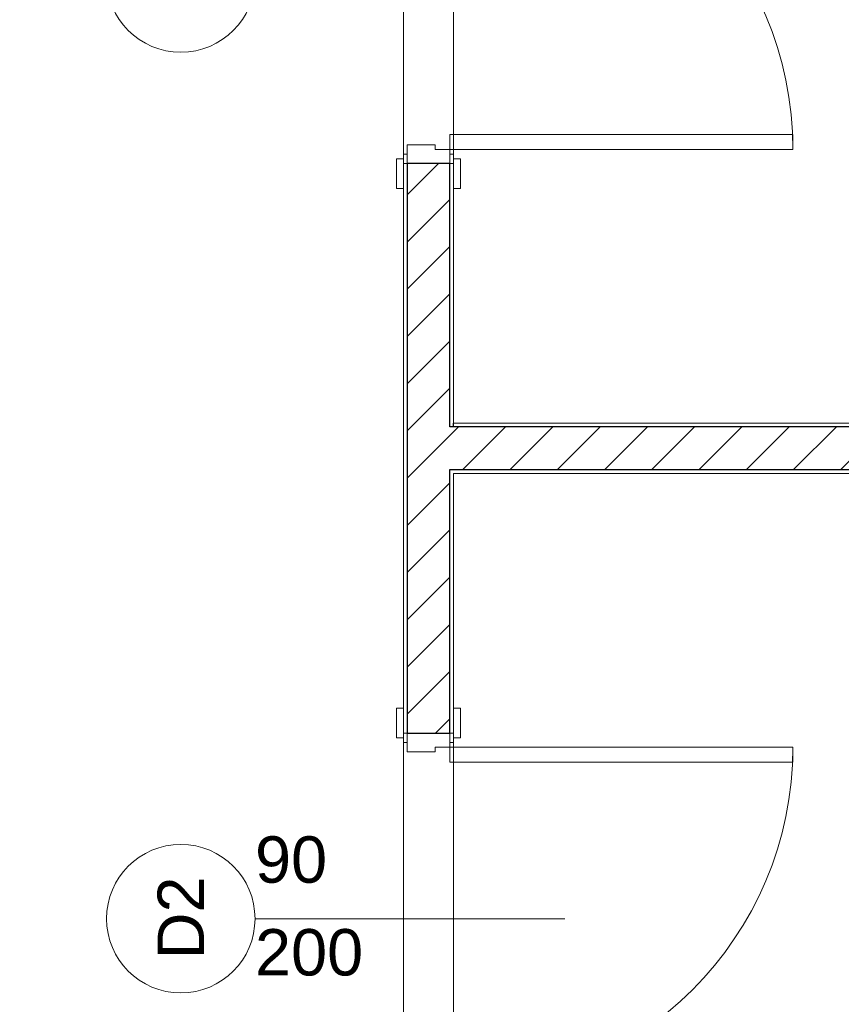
# Model space of a CAD drawing. Header units: millimetres. Extents: x -52968 to 399385, y -141133 to 110561.
# Tile 131 of 146: x 87301 to 89515, y -114428 to -111775. Entities that reach past the tile are written whole.
import ezdxf

# ---------------------------------------------------------------- set-up
doc = ezdxf.new("R2010")
doc.units = ezdxf.units.MM
doc.layers.add('_xref', color=250, linetype='Continuous')
for name, color, linetype, lineweight in [('SIM-Wegliniec-21.07.2025-Parter$0$Nowe_A-Strefy-Parter_Nr_pióra__94', 250, 'Continuous', 0), ('SIM-Wegliniec-21.07.2025-Parter$0$Nowe_A-Ściany-Działowe', 250, 'Continuous', 0), ('SIM-Wegliniec-21.07.2025-Parter$0$Nowe_A-Ściany-Działowe_Nr_pióra__27', 250, 'Continuous', 0), ('SIM-Wegliniec-21.07.2025-Parter$0$Nowe_A-Ściany-Działowe_Nr_pióra__47', 250, 'Continuous', 0), ('SIM-Wegliniec-21.07.2025-Parter$0$Nowe_Drzwi Archicad_Nr_pióra__23', 250, 'Continuous', 0), ('SIM-Wegliniec-21.07.2025-Parter$0$Nowe_Drzwi Archicad_Nr_pióra__27', 250, 'Continuous', 0), ('SIM-Wegliniec-21.07.2025-Parter$0$Nowe_Drzwi Archicad_Nr_pióra__3', 250, 'Continuous', 0), ('SIM-Wegliniec-21.07.2025-Parter$0$Nowe_Drzwi Archicad_Nr_pióra__47', 250, 'Continuous', 0), ('SIM-Wegliniec-21.07.2025-Parter$0$Nowe_Znaczniki drzwi Archicada_Nr_pióra__2', 250, 'Continuous', 0), ('SIM-Wegliniec-21.07.2025-Parter$0$Nowe_Znaczniki drzwi Archicada_Nr_pióra__45', 250, 'Continuous', 0), ('SIM-Wegliniec-21.07.2025-Parter$0$Nowe_Znaczniki drzwi Archicada_Nr_pióra__7', 250, 'Continuous', 0)]:
    doc.layers.add(name, color=color, linetype=linetype, lineweight=lineweight)
doc.styles.add('SIM-Wegliniec-21.07.2025-Parter$0$STYL_AUTOMATYCZNY_1', font='arial.ttf')
pattern_1 = [(0, (0, 0), (0, 86.60254), [0, -50]), (0, (25, 43.3), (0, 86.60254), [0, -50])]
pattern_2 = [(45, (0, 0), (-63.63961, 63.63961), [])]

# ---------------------------------------------------------------- blocks, each defined once
blk = doc.blocks.new('SIM-Wegliniec-21.07.2025-Parter')
at = {"layer": 'SIM-Wegliniec-21.07.2025-Parter$0$Nowe_A-Ściany-Działowe', "linetype": 'Continuous', "lineweight": 0, "true_color": 0x000000}
h = blk.add_hatch(dxfattribs=at)
h.set_pattern_fill('Tynk', color=18, style=0, pattern_type=2)
h.set_pattern_definition(pattern_1)
h.paths.add_polyline_path([(88345.1, -112162.7), (88335.1, -112162.7), (88335.1, -113697.7), (88345.1, -113697.7)])
at = {"layer": 'SIM-Wegliniec-21.07.2025-Parter$0$Nowe_A-Ściany-Działowe', "linetype": 'Continuous', "lineweight": 0}
h = blk.add_hatch(dxfattribs=at)
h.set_pattern_fill('Bloczki_ceramiczne', color=256, style=0, pattern_type=2)
h.set_pattern_definition(pattern_2)
h.paths.add_polyline_path([(88345.1, -112162.7), (88345.1, -112872.7), (88460.1, -112872.7), (88460.1, -112162.7)])
at = {"layer": 'SIM-Wegliniec-21.07.2025-Parter$0$Nowe_A-Ściany-Działowe', "linetype": 'Continuous', "lineweight": 0, "true_color": 0x000000}
h = blk.add_hatch(dxfattribs=at)
h.set_pattern_fill('Tynk', color=18, style=0, pattern_type=2)
h.set_pattern_definition(pattern_1)
h.paths.add_polyline_path([(88460.1, -112162.7), (88460.1, -112872.7), (88470.1, -112872.7), (88470.1, -112162.7)])
at = {"layer": 'SIM-Wegliniec-21.07.2025-Parter$0$Nowe_A-Ściany-Działowe', "linetype": 'Continuous', "lineweight": 0}
h = blk.add_hatch(dxfattribs=at)
h.set_pattern_fill('Bloczki_ceramiczne', color=256, style=0, pattern_type=2)
h.set_pattern_definition(pattern_2)
h.paths.add_polyline_path([(88345.1, -112872.7), (88345.1, -112987.7), (88460.1, -112987.7), (88460.1, -112872.7)])
h = blk.add_hatch(dxfattribs=at)
h.set_pattern_fill('Bloczki_ceramiczne', color=256, style=0, pattern_type=2)
h.set_pattern_definition(pattern_2)
h.paths.add_polyline_path([(88460.1, -112872.7), (88460.1, -112987.7), (88470.1, -112987.7), (88470.1, -112872.7)])
at = {"layer": 'SIM-Wegliniec-21.07.2025-Parter$0$Nowe_A-Ściany-Działowe', "linetype": 'Continuous', "lineweight": 0, "true_color": 0x000000}
h = blk.add_hatch(dxfattribs=at)
h.set_pattern_fill('Tynk', color=18, style=0, pattern_type=2)
h.set_pattern_definition(pattern_1)
h.paths.add_polyline_path([(90770.1, -112862.7), (88470.1, -112862.7), (88470.1, -112872.7), (90770.1, -112872.7)])
at = {"layer": 'SIM-Wegliniec-21.07.2025-Parter$0$Nowe_A-Ściany-Działowe', "linetype": 'Continuous', "lineweight": 0}
h = blk.add_hatch(dxfattribs=at)
h.set_pattern_fill('Bloczki_ceramiczne', color=256, style=0, pattern_type=2)
h.set_pattern_definition(pattern_2)
h.paths.add_polyline_path([(88470.1, -112987.7), (90770.1, -112987.7), (90770.1, -112872.7), (88470.1, -112872.7)])
h = blk.add_hatch(dxfattribs=at)
h.set_pattern_fill('Bloczki_ceramiczne', color=256, style=0, pattern_type=2)
h.set_pattern_definition(pattern_2)
h.paths.add_polyline_path([(88460.1, -112987.7), (88345.1, -112987.7), (88345.1, -113697.7), (88460.1, -113697.7)])
at = {"layer": 'SIM-Wegliniec-21.07.2025-Parter$0$Nowe_A-Ściany-Działowe', "linetype": 'Continuous', "lineweight": 0, "true_color": 0x000000}
h = blk.add_hatch(dxfattribs=at)
h.set_pattern_fill('Tynk', color=18, style=0, pattern_type=2)
h.set_pattern_definition(pattern_1)
h.paths.add_polyline_path([(88460.1, -112987.7), (88460.1, -112997.7), (88470.1, -112997.7), (88470.1, -112987.7)])
h = blk.add_hatch(dxfattribs=at)
h.set_pattern_fill('Tynk', color=18, style=0, pattern_type=2)
h.set_pattern_definition(pattern_1)
h.paths.add_polyline_path([(88470.1, -112997.7), (88460.1, -112997.7), (88460.1, -113697.7), (88470.1, -113697.7)])
h = blk.add_hatch(dxfattribs=at)
h.set_pattern_fill('Tynk', color=18, style=0, pattern_type=2)
h.set_pattern_definition(pattern_1)
h.paths.add_polyline_path([(88470.1, -112997.7), (90770.1, -112997.7), (90770.1, -112987.7), (88470.1, -112987.7)])
at = {"layer": 'SIM-Wegliniec-21.07.2025-Parter$0$Nowe_A-Strefy-Parter_Nr_pióra__94', "linetype": 'Continuous', "lineweight": 13, "flags": 128}
for points in [[(88470, -108627.6), (88470.1, -110927.7), (88470.1, -111062.8), (88470.1, -112862.7), (90770.1, -112862.7), (90770.1, -108627.6)], [(84140.1, -112397.7), (84140.1, -116907.6), (88335.1, -116907.6), (88335.1, -110562.6), (86700, -110562.6), (86700, -112997.6), (86565, -112997.6), (86565, -112397.6), (85600.1, -112397.6)], [(88470.1, -116932.1), (90770.1, -116907.6), (90770.1, -112997.7), (88470.1, -112997.7)]]:
    blk.add_lwpolyline(points, close=True, dxfattribs=at)
at = {"layer": 'SIM-Wegliniec-21.07.2025-Parter$0$Nowe_A-Ściany-Działowe_Nr_pióra__27', "linetype": 'Continuous', "lineweight": 25}
for p, q in [((88345.1, -112162.7), (88345.1, -112872.7)), ((88460.1, -112162.7), (88345.1, -112162.7)), ((88460.1, -112872.7), (88460.1, -112162.7)), ((88345.1, -112872.7), (88345.1, -112987.7)), ((88470.1, -112872.7), (88460.1, -112872.7)), ((88470.1, -112872.7), (88460.1, -112872.7)), ((90770.1, -112872.7), (88470.1, -112872.7)), ((88345.1, -112987.7), (88345.1, -113697.7)), ((88460.1, -112987.7), (88470.1, -112987.7)), ((88460.1, -113697.7), (88460.1, -112987.7)), ((88460.1, -112987.7), (88470.1, -112987.7)), ((88470.1, -112987.7), (90770.1, -112987.7)), ((88345.1, -113697.7), (88460.1, -113697.7))]:
    blk.add_line(p, q, dxfattribs=at)
at = {"layer": 'SIM-Wegliniec-21.07.2025-Parter$0$Nowe_A-Ściany-Działowe_Nr_pióra__27', "linetype": 'Continuous', "lineweight": 25, "flags": 128}
blk.add_lwpolyline([(88470.1, -112872.7), (88470.1, -112862.7)], dxfattribs=at)
at = {"layer": 'SIM-Wegliniec-21.07.2025-Parter$0$Nowe_A-Ściany-Działowe_Nr_pióra__47', "linetype": 'Continuous', "lineweight": 15}
for p, q in [((88335.1, -112162.7), (88335.1, -112229.7)), ((88345.1, -112162.7), (88335.1, -112162.7)), ((88470.1, -112162.7), (88460.1, -112162.7)), ((88470.1, -112162.7), (88460.1, -112162.7)), ((88470.1, -112162.7), (88470.1, -112229.7)), ((88335.1, -113697.7), (88335.1, -113630.7)), ((88470.1, -113697.7), (88470.1, -113630.7)), ((88335.1, -113697.7), (88345.1, -113697.7)), ((88335.1, -113697.7), (88345.1, -113697.7)), ((88460.1, -113697.7), (88470.1, -113697.7))]:
    blk.add_line(p, q, dxfattribs=at)
at = {"layer": 'SIM-Wegliniec-21.07.2025-Parter$0$Nowe_A-Ściany-Działowe_Nr_pióra__47', "linetype": 'Continuous', "lineweight": 15, "flags": 128}
for points in [[(88335.1, -112162.7), (88335.1, -113697.7)], [(88470.1, -112872.7), (88470.1, -112162.7)], [(90770.1, -112862.7), (88470.1, -112862.7)], [(88470.1, -113697.7), (88470.1, -112997.7)], [(88470.1, -112997.7), (90770.1, -112997.7)]]:
    blk.add_lwpolyline(points, dxfattribs=at)
at = {"layer": 'SIM-Wegliniec-21.07.2025-Parter$0$Nowe_Drzwi Archicad_Nr_pióra__23', "linetype": 'Continuous', "lineweight": 15}
for p, q in [((88420.1, -112112.7), (88345.1, -112112.7)), ((88345.1, -112112.7), (88345.1, -112162.7)), ((88420.1, -112124.7), (88420.1, -112112.7)), ((88460.1, -112124.7), (88420.1, -112124.7)), ((88460.1, -112162.7), (88460.1, -112124.7)), ((88345.1, -112162.7), (88460.1, -112162.7)), ((88345.1, -113697.7), (88460.1, -113697.7)), ((88345.1, -113747.7), (88345.1, -113697.7)), ((88460.1, -113697.7), (88460.1, -113735.7)), ((88420.1, -113747.7), (88345.1, -113747.7)), ((88460.1, -113735.7), (88420.1, -113735.7)), ((88420.1, -113735.7), (88420.1, -113747.7))]:
    blk.add_line(p, q, dxfattribs=at)
at = {"layer": 'SIM-Wegliniec-21.07.2025-Parter$0$Nowe_Drzwi Archicad_Nr_pióra__27', "linetype": 'Continuous', "lineweight": 25}
for p, q in [((88460.1, -112162.7), (88345.1, -112162.7)), ((88460.1, -112162.7), (88345.1, -112162.7)), ((88345.1, -113697.7), (88460.1, -113697.7)), ((88345.1, -113697.7), (88460.1, -113697.7))]:
    blk.add_line(p, q, dxfattribs=at)
at = {"layer": 'SIM-Wegliniec-21.07.2025-Parter$0$Nowe_Drzwi Archicad_Nr_pióra__3', "linetype": 'Continuous', "lineweight": 13}
for p, q in [((88460.1, -112124.7), (88460.1, -112084.7)), ((88460.1, -112084.7), (89384.1, -112084.7)), ((89384.1, -112084.7), (89384.1, -112124.7)), ((89384.1, -112124.7), (88460.1, -112124.7)), ((88316.1, -112229.7), (88316.1, -112149.7)), ((88316.1, -112149.7), (88335.1, -112149.7)), ((88335.1, -112162.7), (88335.1, -112137.7)), ((88335.1, -112137.7), (88345.1, -112137.7)), ((88335.1, -112149.7), (88335.1, -112229.7)), ((88345.1, -112137.7), (88345.1, -112162.7)), ((88460.1, -112162.7), (88460.1, -112137.7)), ((88460.1, -112137.7), (88470.1, -112137.7)), ((88470.1, -112137.7), (88470.1, -112162.7)), ((88470.1, -112229.7), (88470.1, -112149.7)), ((88470.1, -112149.7), (88489.1, -112149.7)), ((88489.1, -112149.7), (88489.1, -112229.7)), ((88345.1, -112162.7), (88335.1, -112162.7)), ((88470.1, -112162.7), (88460.1, -112162.7)), ((88335.1, -112229.7), (88316.1, -112229.7)), ((88489.1, -112229.7), (88470.1, -112229.7)), ((88316.1, -113710.7), (88316.1, -113630.7)), ((88316.1, -113630.7), (88335.1, -113630.7)), ((88335.1, -113630.7), (88335.1, -113710.7)), ((88470.1, -113710.7), (88470.1, -113630.7)), ((88470.1, -113630.7), (88489.1, -113630.7)), ((88489.1, -113630.7), (88489.1, -113710.7)), ((88335.1, -113710.7), (88316.1, -113710.7)), ((88335.1, -113697.7), (88345.1, -113697.7)), ((88335.1, -113722.7), (88335.1, -113697.7)), ((88345.1, -113722.7), (88335.1, -113722.7)), ((88345.1, -113697.7), (88345.1, -113722.7)), ((88460.1, -113697.7), (88470.1, -113697.7)), ((88460.1, -113722.7), (88460.1, -113697.7)), ((88470.1, -113722.7), (88460.1, -113722.7)), ((88470.1, -113697.7), (88470.1, -113722.7)), ((88489.1, -113710.7), (88470.1, -113710.7)), ((89384.1, -113735.7), (88460.1, -113735.7)), ((88460.1, -113735.7), (88460.1, -113775.7)), ((89384.1, -113775.7), (89384.1, -113735.7)), ((88460.1, -113775.7), (89384.1, -113775.7))]:
    blk.add_line(p, q, dxfattribs=at)
for centre, start, end in [((88460.1, -112124.7), 0, 90), ((88460.1, -113735.7), 270, 0)]:
    blk.add_arc(centre, 924, start, end, dxfattribs=at)
at = {"layer": 'SIM-Wegliniec-21.07.2025-Parter$0$Nowe_Drzwi Archicad_Nr_pióra__47', "linetype": 'Continuous', "lineweight": 15}
for p, q in [((88345.1, -112162.7), (88335.1, -112162.7)), ((88345.1, -112162.7), (88335.1, -112162.7)), ((88335.1, -112162.7), (88335.1, -112229.7)), ((88335.1, -112162.7), (88335.1, -112229.7)), ((88470.1, -112162.7), (88460.1, -112162.7)), ((88470.1, -112162.7), (88460.1, -112162.7)), ((88470.1, -112162.7), (88460.1, -112162.7)), ((88470.1, -112162.7), (88470.1, -112229.7)), ((88470.1, -112162.7), (88470.1, -112229.7)), ((88335.1, -113697.7), (88335.1, -113630.7)), ((88335.1, -113697.7), (88335.1, -113630.7)), ((88470.1, -113697.7), (88470.1, -113630.7)), ((88470.1, -113697.7), (88470.1, -113630.7)), ((88335.1, -113697.7), (88345.1, -113697.7)), ((88335.1, -113697.7), (88345.1, -113697.7)), ((88335.1, -113697.7), (88345.1, -113697.7)), ((88460.1, -113697.7), (88470.1, -113697.7)), ((88460.1, -113697.7), (88470.1, -113697.7))]:
    blk.add_line(p, q, dxfattribs=at)
at = {"layer": 'SIM-Wegliniec-21.07.2025-Parter$0$Nowe_Znaczniki drzwi Archicada_Nr_pióra__2', "linetype": 'Continuous', "lineweight": 13, "flags": 128}
for points in [[(87735.1, -111462.7, 1), (87735.1, -111862.7, 1)], [(87735.1, -113997.7, 1), (87735.1, -114397.7, 1)]]:
    blk.add_lwpolyline(points, format="xyb", close=True, dxfattribs=at)
at = {"layer": 'SIM-Wegliniec-21.07.2025-Parter$0$Nowe_Znaczniki drzwi Archicada_Nr_pióra__45', "linetype": 'Continuous', "lineweight": 15}
blk.add_line((87935.1, -114197.7), (88770.1, -114197.7), dxfattribs=at)
at = {"layer": 'SIM-Wegliniec-21.07.2025-Parter$0$Nowe_Znaczniki drzwi Archicada_Nr_pióra__7', "lineweight": 13, "char_height": 125, "attachment_point": 7, "style": 'SIM-Wegliniec-21.07.2025-Parter$0$STYL_AUTOMATYCZNY_1'}
for s, insert in [('\\A1;{\\pql;\\pt0;\\fArial|b0|i0|c238|p0;\\W1.000000;90\\fArial|b0|i0|c238|p0;\\W1.000000;\\A1{\\H.66x;\\S^  ;}\\fArial|b0|i0|c238|p0;\\W1.000000;\\fArial|b0|i0|c238|p0;\\W1.000000;}', (87935.1, -114137.3)), ('\\A1;{\\pql;\\pt0;\\fArial|b0|i0|c238|p0;\\W1.000000;200\\fArial|b0|i0|c238|p0;\\W1.000000;\\A1{\\H.66x;\\S^  ;}\\fArial|b0|i0|c238|p0;\\W1.000000;\\fArial|b0|i0|c238|p0;\\W1.000000;}', (87935.1, -114387.3))]:
    blk.add_mtext(s, dxfattribs=dict(at, insert=insert))
at = {"layer": 'SIM-Wegliniec-21.07.2025-Parter$0$Nowe_Znaczniki drzwi Archicada_Nr_pióra__7', "lineweight": 13, "insert": (87797.6, -114307.3), "char_height": 125, "attachment_point": 7, "rotation": 90, "style": 'SIM-Wegliniec-21.07.2025-Parter$0$STYL_AUTOMATYCZNY_1'}
blk.add_mtext('\\A1;{\\pql;\\pt0;\\fArial|b0|i0|c238|p0;\\W1.000000;D2\\fArial|b0|i0|c238|p0;\\W1.000000;\\fArial|b0|i0|c238|p0;\\W1.000000;\\fArial|b0|i0|c238|p0;\\W1.000000;}', dxfattribs=at)

msp = doc.modelspace()

# ---------------------------------------------------------------- block references
at = {"layer": '_xref'}
msp.add_blockref('SIM-Wegliniec-21.07.2025-Parter', (0, 0), dxfattribs=at)

doc.saveas('drawing.dxf')
